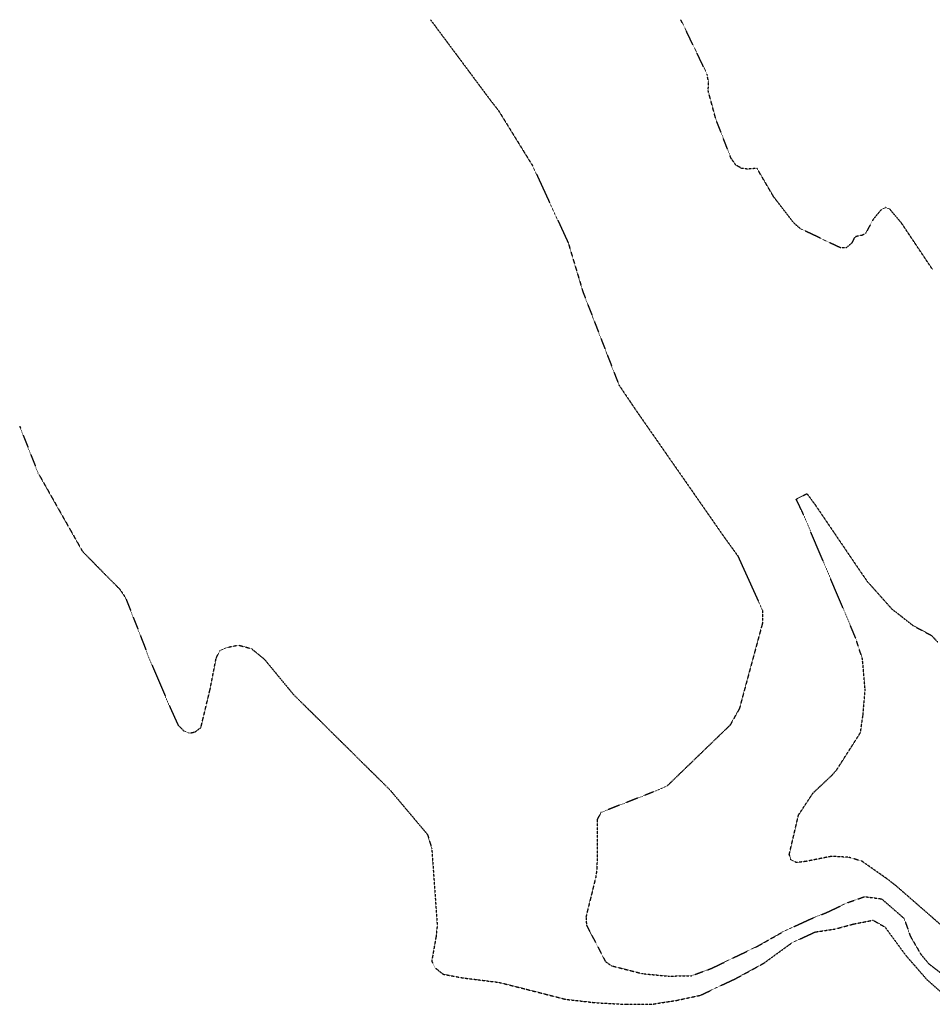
# Model space of a CAD drawing. Header units: feet. Extents: x 2234729 to 2255890, y 588345 to 614924.
# Tile 15 of 88: x 2241999 to 2242662, y 597287 to 598003. Entities that reach past the tile are written whole.
import ezdxf

# ---------------------------------------------------------------- set-up
doc = ezdxf.new("R2010")
doc.units = ezdxf.units.FT
doc.header["$MEASUREMENT"] = 0
doc.linetypes.add('OhDOT_USTN3', pattern=[0.22, 0.165, -0.055])
doc.layers.add('DT_X_Contour_Minor', color=136, linetype='OhDOT_USTN3')

msp = doc.modelspace()

# ---------------------------------------------------------------- linework, layer by layer
at = {"layer": 'DT_X_Contour_Minor'}
for points in [[(2242297.47, 598002.93), (2242341.57, 597943.71), (2242347.25, 597936.4), (2242367.28, 597903.89), (2242371.72, 597896.78), (2242397.59, 597840.82), (2242408.31, 597805.09), (2242434.46, 597737.45), (2242446.46, 597719.6), (2242511.7, 597625.81), (2242520.77, 597613.35), (2242538.9, 597573.52), (2242538.71, 597563.84), (2242522.03, 597502.16), (2242515.23, 597490.11), (2242469.64, 597446.09), (2242459.6, 597441.65), (2242421.47, 597426.73), (2242418.68, 597421.62), (2242418.52, 597386.43), (2242417.69, 597379.83), (2242410.54, 597350.9), (2242410.87, 597344.91), (2242424.62, 597318.39), (2242429, 597315.28), (2242451.76, 597309.49), (2242470.84, 597307.73), (2242487.38, 597308.07), (2242501.05, 597313.09), (2242505.93, 597315.37), (2242535.33, 597329.53), (2242553.56, 597339.87), (2242573.71, 597349.25), (2242575.78, 597350.12), (2242585.93, 597354.17), (2242600.34, 597361.04), (2242613.13, 597365.52), (2242625.43, 597363.9), (2242641.72, 597349.74), (2242646.32, 597336.67), (2242653.96, 597323.55), (2242659.77, 597316.64), (2242672.62, 597306.78)], [(2242662.46, 597821.31), (2242639.86, 597855.12), (2242631.25, 597865.35), (2242628.32, 597866.39), (2242625.32, 597865.04), (2242619.16, 597857.69), (2242613.95, 597847.81), (2242611.5, 597846.27), (2242606.85, 597845.33), (2242605.41, 597844.05), (2242603.69, 597840.51), (2242599.53, 597837), (2242595.69, 597837.02), (2242566.26, 597851.11), (2242561.71, 597855.06), (2242547.03, 597874.05), (2242534.85, 597894.85), (2242527.94, 597894.33), (2242523.64, 597894.85), (2242519.41, 597897.32), (2242515.89, 597902.36), (2242504.89, 597930.79), (2242499.4, 597951.07), (2242499.56, 597957.62), (2242498.57, 597963.29), (2242479.45, 598002.93)], [(2241998.91, 597707.38), (2242012.21, 597673.57), (2242044.56, 597616.4), (2242071.83, 597588.76), (2242075.98, 597582.5), (2242088.99, 597549.25), (2242091.93, 597541.35), (2242107.62, 597504.39), (2242109.69, 597499.79), (2242114.12, 597490.03), (2242118.16, 597486.05), (2242121.98, 597484.27), (2242126.33, 597485.22), (2242130.6, 597488.37), (2242137.3, 597516.11), (2242141.78, 597539.15), (2242144.57, 597544.34), (2242149.87, 597546.72), (2242157.89, 597548.33), (2242167.37, 597545.77), (2242176.72, 597538.14), (2242197.82, 597512.52), (2242268.17, 597442.95), (2242295.33, 597410.68), (2242298.45, 597400.38), (2242302.39, 597344.64), (2242301.62, 597336.84), (2242298.38, 597318.6), (2242300.86, 597313.75), (2242306.76, 597309.1), (2242321.36, 597306.42), (2242347.45, 597303.17), (2242365.99, 597298.5), (2242395.76, 597290.88), (2242417.86, 597288.39), (2242439.19, 597287.25), (2242458.28, 597287.27), (2242476.57, 597290.15), (2242493.82, 597293.86), (2242519.58, 597306.06), (2242539.66, 597317.04), (2242560.09, 597331.87), (2242577.06, 597339.8), (2242591.52, 597341.98), (2242604.97, 597345.61), (2242619.19, 597348.39), (2242627.89, 597343.38), (2242642.99, 597322.77), (2242658.2, 597305.35), (2242675.82, 597289.69)], [(2242670.51, 597343.19), (2242635.9, 597373.39), (2242629.74, 597378.17), (2242611.18, 597391.21), (2242601.68, 597394.1), (2242588.75, 597394.75), (2242570.09, 597391.06), (2242563.54, 597390.23), (2242559.48, 597392.37), (2242558.28, 597396.13), (2242564.99, 597424.83), (2242575.68, 597440.97), (2242589.31, 597453.74), (2242592.67, 597457.54), (2242610.03, 597484.71), (2242611.87, 597497.38), (2242613.42, 597516.21), (2242611.49, 597538.21), (2242606.58, 597553.44), (2242567.36, 597646.07), (2242563.3, 597654.41), (2242571.18, 597658.37), (2242577.21, 597650.19), (2242609.79, 597602.11), (2242615.03, 597594.53), (2242632.71, 597574.74), (2242648.32, 597562.51), (2242661.43, 597555.49), (2242666.38, 597550.41)]]:
    msp.add_lwpolyline(points, dxfattribs=at)

doc.saveas('drawing.dxf')
